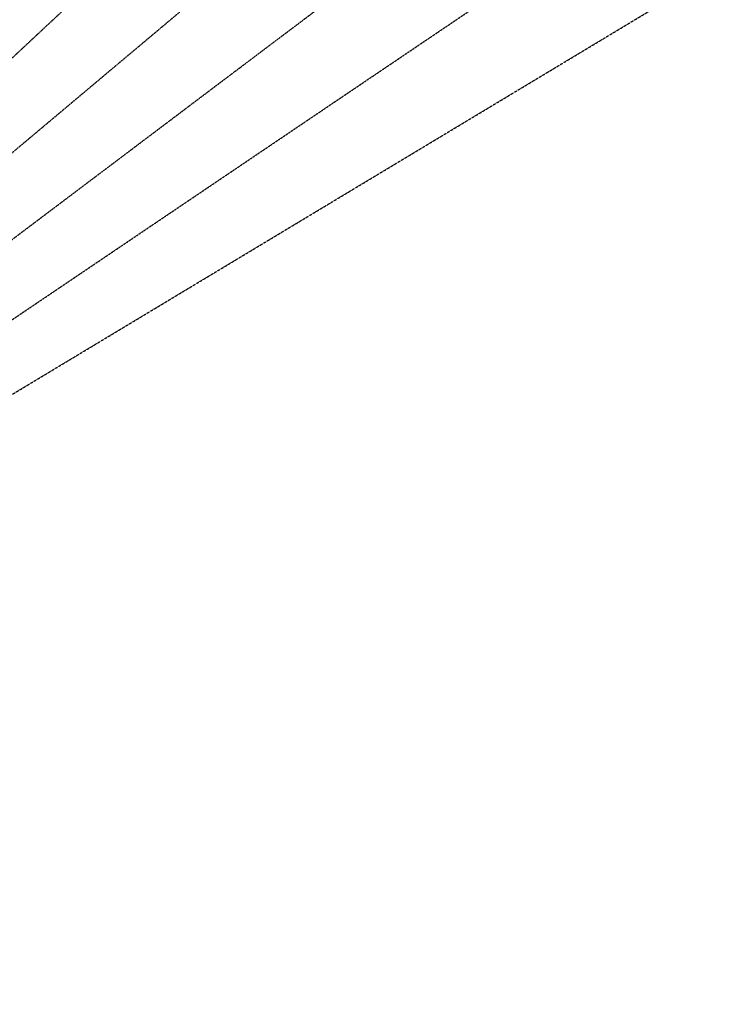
# Model space of a CAD drawing. Header units: feet. Extents: x 719681 to 872103, y 1414424 to 1527791.
# Tile 11 of 12: x 783920 to 821078, y 1419144 to 1471107. Entities that reach past the tile are written whole.
import ezdxf

# ---------------------------------------------------------------- set-up
doc = ezdxf.new("R2010")
doc.units = ezdxf.units.FT
doc.header["$LTSCALE"] = 100
doc.header["$MEASUREMENT"] = 0
doc.linetypes.add('HIDDEN2', pattern=[0.1875, 0.125, -0.0625])
doc.layers.add('FETCH-NNE', color=6, linetype='HIDDEN2')

msp = doc.modelspace()

# ---------------------------------------------------------------- linework, layer by layer
at = {"layer": 'FETCH-NNE', "color": 6}
for q in [(859312, 1527791), (865019, 1521026), (872103, 1515132), (872103, 1504660), (820861, 1503966)]:
    msp.add_line((730057, 1419144), q, dxfattribs=at)

doc.saveas('drawing.dxf')
